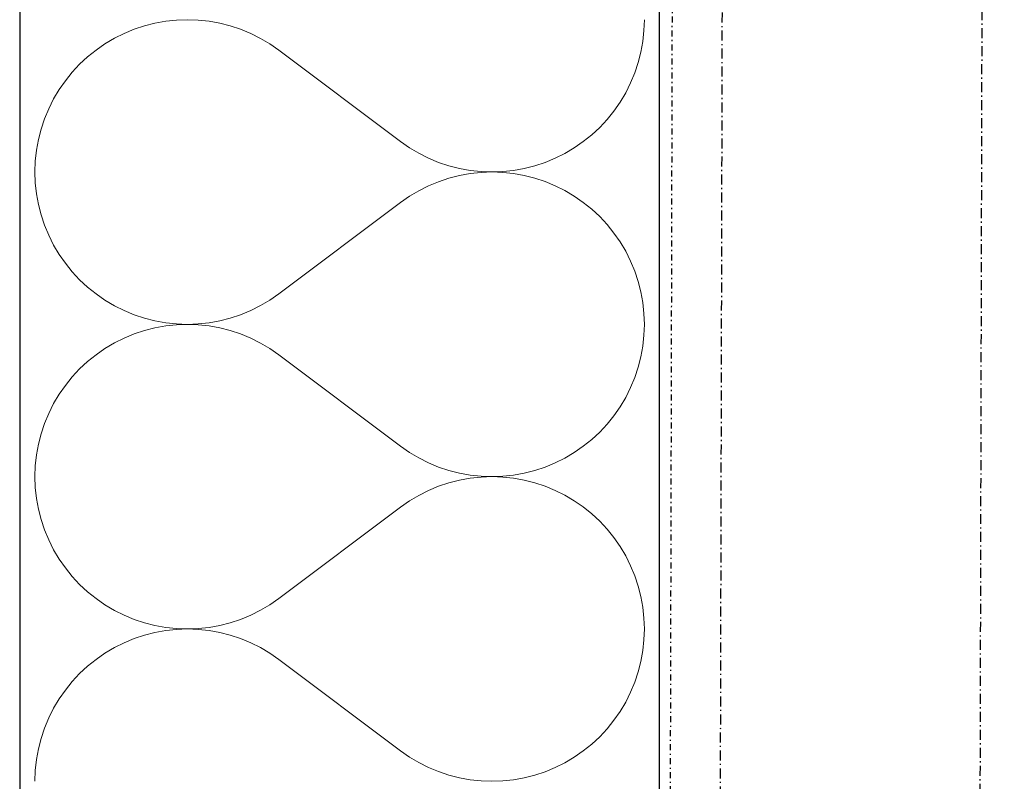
# Model space of a CAD drawing. Header units: millimetres. Extents: x -24674 to 2959, y -2716 to 20653.
# Tile 78 of 161: x -322 to -76, y 1714 to 1905. Entities that reach past the tile are written whole.
import ezdxf

# ---------------------------------------------------------------- set-up
doc = ezdxf.new("R2010")
doc.units = ezdxf.units.MM
doc.header["$MEASUREMENT"] = 0
for name, pattern in [('Wipeout_Contour', [1000, 0, -1000]), ('Čerchovaná M', [4.5, 2.5, -0.85, 0.3, -0.85]), ('Čerchovaná S', [3.5, 1.5, -0.85, 0.3, -0.85])]:
    doc.linetypes.add(name, pattern=pattern)
for name, color, linetype in [('9._POHLED ZÁPADNÍ_1_Nové_Konstrukce - krov', 7, 'Continuous'), ('9._POHLED ZÁPADNÍ_1_Nové_Konstrukce - nosné', 7, 'Continuous'), ('9._POHLED ZÁPADNÍ_1_Nové_Výplně - Povrchové', 7, 'Continuous'), ('9._POHLED ZÁPADNÍ_1_Nové_Výplně – Řezové', 7, 'Continuous'), ('9._POHLED ZÁPADNÍ_1_VÝTAH VAR 1', 7, 'Continuous')]:
    doc.layers.add(name, color=color, linetype=linetype)

# ---------------------------------------------------------------- blocks, each defined once
blk = doc.blocks.new('*X13', base_point=(-27719.5, -6043.99))
at = {"layer": '9._POHLED ZÁPADNÍ_1_Nové_Výplně – Řezové', "color": 21, "linetype": 'Continuous', "lineweight": 20, "true_color": 0xffaaaa}
for p, q in [((-290.5, 1903.22), (-293.08, 1902.37)), ((-287.87, 1903.9), (-290.5, 1903.22)), ((-285.19, 1904.38), (-287.87, 1903.9)), ((-282.48, 1904.67), (-285.19, 1904.38)), ((-279.76, 1904.76), (-282.48, 1904.67)), ((-277.05, 1904.66), (-279.76, 1904.76)), ((-274.34, 1904.37), (-277.05, 1904.66)), ((-271.66, 1903.89), (-274.34, 1904.37)), ((-269.03, 1903.21), (-271.66, 1903.89)), ((-266.45, 1902.35), (-269.03, 1903.21)), ((-165.6, 1902.04), (-165.5, 1904.76)), ((-295.6, 1901.33), (-298.03, 1900.11)), ((-293.08, 1902.37), (-295.6, 1901.33)), ((-263.93, 1901.31), (-266.45, 1902.35)), ((-261.5, 1900.09), (-263.93, 1901.31)), ((-165.89, 1899.34), (-165.6, 1902.04)), ((-300.37, 1898.72), (-302.61, 1897.17)), ((-298.03, 1900.11), (-300.37, 1898.72)), ((-259.16, 1898.7), (-261.5, 1900.09)), ((-256.93, 1897.14), (-259.16, 1898.7)), ((-166.37, 1896.66), (-165.89, 1899.34)), ((-302.61, 1897.17), (-304.73, 1895.47)), ((-256.93, 1897.14), (-226.46, 1874.29)), ((-167.05, 1894.02), (-166.37, 1896.66)), ((-306.72, 1893.61), (-308.57, 1891.62)), ((-304.73, 1895.47), (-306.72, 1893.61)), ((-167.91, 1891.44), (-167.05, 1894.02)), ((-308.57, 1891.62), (-310.28, 1889.5)), ((-168.95, 1888.93), (-167.91, 1891.44)), ((-310.28, 1889.5), (-311.83, 1887.27)), ((-170.17, 1886.5), (-168.95, 1888.93)), ((-311.83, 1887.27), (-313.22, 1884.93)), ((-171.56, 1884.16), (-170.17, 1886.5)), ((-313.22, 1884.93), (-314.44, 1882.5)), ((-173.11, 1881.92), (-171.56, 1884.16)), ((-314.44, 1882.5), (-315.48, 1879.98)), ((-174.81, 1879.81), (-173.11, 1881.92)), ((-315.48, 1879.98), (-316.34, 1877.4)), ((-176.67, 1877.82), (-174.81, 1879.81)), ((-316.34, 1877.4), (-317.01, 1874.77)), ((-180.78, 1874.26), (-178.66, 1875.96)), ((-178.66, 1875.96), (-176.67, 1877.82)), ((-317.01, 1874.77), (-317.5, 1872.09)), ((-226.46, 1874.29), (-224.22, 1872.73)), ((-183.02, 1872.71), (-180.78, 1874.26)), ((-317.5, 1872.09), (-317.79, 1869.39)), ((-224.22, 1872.73), (-221.88, 1871.34)), ((-221.88, 1871.34), (-219.45, 1870.12)), ((-187.79, 1870.1), (-185.36, 1871.32)), ((-185.36, 1871.32), (-183.02, 1872.71)), ((-317.79, 1869.39), (-317.88, 1866.67)), ((-219.45, 1870.12), (-216.94, 1869.08)), ((-216.94, 1869.08), (-214.36, 1868.22)), ((-192.88, 1868.2), (-190.3, 1869.06)), ((-190.3, 1869.06), (-187.79, 1870.1)), ((-317.88, 1866.67), (-317.79, 1863.95)), ((-214.36, 1868.22), (-211.72, 1867.54)), ((-211.72, 1867.54), (-209.05, 1867.06)), ((-209.05, 1866.28), (-211.72, 1865.79)), ((-209.05, 1867.06), (-206.34, 1866.77)), ((-206.34, 1866.57), (-209.05, 1866.28)), ((-206.34, 1866.77), (-203.62, 1866.67)), ((-203.62, 1866.67), (-206.34, 1866.57)), ((-203.62, 1866.67), (-200.9, 1866.76)), ((-200.9, 1866.57), (-203.62, 1866.67)), ((-200.9, 1866.76), (-198.2, 1867.05)), ((-198.2, 1866.28), (-200.9, 1866.57)), ((-198.2, 1867.05), (-195.52, 1867.53)), ((-195.52, 1865.8), (-198.2, 1866.28)), ((-195.52, 1867.53), (-192.88, 1868.2)), ((-317.79, 1863.95), (-317.5, 1861.24)), ((-216.94, 1864.25), (-219.45, 1863.21)), ((-214.36, 1865.12), (-216.94, 1864.25)), ((-211.72, 1865.79), (-214.36, 1865.12)), ((-192.88, 1865.13), (-195.52, 1865.8)), ((-190.3, 1864.27), (-192.88, 1865.13)), ((-187.79, 1863.23), (-190.3, 1864.27)), ((-317.5, 1861.24), (-317.01, 1858.57)), ((-221.88, 1861.99), (-224.22, 1860.6)), ((-219.45, 1863.21), (-221.88, 1861.99)), ((-185.36, 1862.01), (-187.79, 1863.23)), ((-183.02, 1860.63), (-185.36, 1862.01)), ((-256.93, 1836.19), (-226.46, 1859.05)), ((-224.22, 1860.6), (-226.46, 1859.05)), ((-180.78, 1859.08), (-183.02, 1860.63)), ((-178.66, 1857.37), (-180.78, 1859.08)), ((-317.01, 1858.57), (-316.34, 1855.93)), ((-176.67, 1855.52), (-178.66, 1857.37)), ((-316.34, 1855.93), (-315.48, 1853.35)), ((-174.81, 1853.53), (-176.67, 1855.52)), ((-315.48, 1853.35), (-314.44, 1850.84)), ((-173.11, 1851.41), (-174.81, 1853.53)), ((-171.56, 1849.17), (-173.11, 1851.41)), ((-314.44, 1850.84), (-313.22, 1848.4)), ((-170.17, 1846.84), (-171.56, 1849.17)), ((-313.22, 1848.4), (-311.83, 1846.06)), ((-168.95, 1844.4), (-170.17, 1846.84)), ((-311.83, 1846.06), (-310.28, 1843.83)), ((-167.91, 1841.89), (-168.95, 1844.4)), ((-310.28, 1843.83), (-308.57, 1841.71)), ((-308.57, 1841.71), (-306.72, 1839.72)), ((-167.05, 1839.31), (-167.91, 1841.89)), ((-306.72, 1839.72), (-304.73, 1837.87)), ((-166.37, 1836.67), (-167.05, 1839.31)), ((-304.73, 1837.87), (-302.61, 1836.16)), ((-165.89, 1834), (-166.37, 1836.67)), ((-302.61, 1836.16), (-300.37, 1834.61)), ((-300.37, 1834.61), (-298.03, 1833.22)), ((-261.5, 1833.25), (-259.16, 1834.64)), ((-259.16, 1834.64), (-256.93, 1836.19)), ((-298.03, 1833.22), (-295.6, 1832.01)), ((-295.6, 1832.01), (-293.08, 1830.97)), ((-266.45, 1830.98), (-263.93, 1832.03)), ((-263.93, 1832.03), (-261.5, 1833.25)), ((-165.6, 1831.29), (-165.89, 1834)), ((-293.08, 1830.97), (-290.5, 1830.11)), ((-290.5, 1830.11), (-287.87, 1829.44)), ((-287.87, 1829.44), (-285.19, 1828.96)), ((-274.34, 1828.96), (-271.66, 1829.45)), ((-271.66, 1829.45), (-269.03, 1830.12)), ((-269.03, 1830.12), (-266.45, 1830.98)), ((-165.5, 1828.57), (-165.6, 1831.29)), ((-290.5, 1827.03), (-293.08, 1826.18)), ((-287.87, 1827.71), (-290.5, 1827.03)), ((-285.19, 1828.19), (-287.87, 1827.71)), ((-285.19, 1828.96), (-282.48, 1828.67)), ((-282.48, 1828.48), (-285.19, 1828.19)), ((-282.48, 1828.67), (-279.76, 1828.57)), ((-279.76, 1828.57), (-282.48, 1828.48)), ((-279.76, 1828.57), (-277.05, 1828.67)), ((-277.05, 1828.47), (-279.76, 1828.57)), ((-277.05, 1828.67), (-274.34, 1828.96)), ((-274.34, 1828.18), (-277.05, 1828.47)), ((-271.66, 1827.69), (-274.34, 1828.18)), ((-269.03, 1827.02), (-271.66, 1827.69)), ((-266.45, 1826.16), (-269.03, 1827.02)), ((-165.6, 1825.85), (-165.5, 1828.57)), ((-295.6, 1825.14), (-298.03, 1823.92)), ((-293.08, 1826.18), (-295.6, 1825.14)), ((-263.93, 1825.12), (-266.45, 1826.16)), ((-261.5, 1823.9), (-263.93, 1825.12)), ((-165.89, 1823.15), (-165.6, 1825.85)), ((-300.37, 1822.53), (-302.61, 1820.98)), ((-298.03, 1823.92), (-300.37, 1822.53)), ((-259.16, 1822.51), (-261.5, 1823.9)), ((-256.93, 1820.95), (-259.16, 1822.51)), ((-166.37, 1820.47), (-165.89, 1823.15)), ((-302.61, 1820.98), (-304.73, 1819.28)), ((-256.93, 1820.95), (-226.46, 1798.1)), ((-167.05, 1817.83), (-166.37, 1820.47)), ((-306.72, 1817.42), (-308.57, 1815.43)), ((-304.73, 1819.28), (-306.72, 1817.42)), ((-167.91, 1815.25), (-167.05, 1817.83)), ((-308.57, 1815.43), (-310.28, 1813.31)), ((-168.95, 1812.74), (-167.91, 1815.25)), ((-310.28, 1813.31), (-311.83, 1811.08)), ((-170.17, 1810.31), (-168.95, 1812.74)), ((-311.83, 1811.08), (-313.22, 1808.74)), ((-171.56, 1807.97), (-170.17, 1810.31)), ((-313.22, 1808.74), (-314.44, 1806.31)), ((-173.11, 1805.73), (-171.56, 1807.97)), ((-314.44, 1806.31), (-315.48, 1803.79)), ((-174.81, 1803.62), (-173.11, 1805.73)), ((-315.48, 1803.79), (-316.34, 1801.21)), ((-176.67, 1801.63), (-174.81, 1803.62)), ((-316.34, 1801.21), (-317.01, 1798.58)), ((-180.78, 1798.07), (-178.66, 1799.77)), ((-178.66, 1799.77), (-176.67, 1801.63)), ((-317.01, 1798.58), (-317.5, 1795.9)), ((-226.46, 1798.1), (-224.22, 1796.54)), ((-183.02, 1796.52), (-180.78, 1798.07)), ((-317.5, 1795.9), (-317.79, 1793.19)), ((-224.22, 1796.54), (-221.88, 1795.15)), ((-221.88, 1795.15), (-219.45, 1793.93)), ((-187.79, 1793.91), (-185.36, 1795.13)), ((-185.36, 1795.13), (-183.02, 1796.52)), ((-317.79, 1793.19), (-317.88, 1790.48)), ((-219.45, 1793.93), (-216.94, 1792.89)), ((-216.94, 1792.89), (-214.36, 1792.03)), ((-192.88, 1792.01), (-190.3, 1792.87)), ((-190.3, 1792.87), (-187.79, 1793.91)), ((-317.88, 1790.48), (-317.79, 1787.76)), ((-214.36, 1792.03), (-211.72, 1791.35)), ((-211.72, 1791.35), (-209.05, 1790.87)), ((-209.05, 1790.08), (-211.72, 1789.6)), ((-209.05, 1790.87), (-206.34, 1790.58)), ((-206.34, 1790.38), (-209.05, 1790.08)), ((-206.34, 1790.58), (-203.62, 1790.48)), ((-203.62, 1790.48), (-206.34, 1790.38)), ((-203.62, 1790.48), (-200.9, 1790.57)), ((-200.9, 1790.38), (-203.62, 1790.48)), ((-200.9, 1790.57), (-198.2, 1790.86)), ((-198.2, 1790.09), (-200.9, 1790.38)), ((-198.2, 1790.86), (-195.52, 1791.34)), ((-195.52, 1789.61), (-198.2, 1790.09)), ((-195.52, 1791.34), (-192.88, 1792.01)), ((-317.79, 1787.76), (-317.5, 1785.05)), ((-216.94, 1788.06), (-219.45, 1787.02)), ((-214.36, 1788.92), (-216.94, 1788.06)), ((-211.72, 1789.6), (-214.36, 1788.92)), ((-192.88, 1788.94), (-195.52, 1789.61)), ((-190.3, 1788.08), (-192.88, 1788.94)), ((-187.79, 1787.04), (-190.3, 1788.08)), ((-317.5, 1785.05), (-317.01, 1782.38)), ((-221.88, 1785.8), (-224.22, 1784.41)), ((-219.45, 1787.02), (-221.88, 1785.8)), ((-185.36, 1785.82), (-187.79, 1787.04)), ((-183.02, 1784.44), (-185.36, 1785.82)), ((-256.93, 1760), (-226.46, 1782.86)), ((-224.22, 1784.41), (-226.46, 1782.86)), ((-180.78, 1782.89), (-183.02, 1784.44)), ((-178.66, 1781.18), (-180.78, 1782.89)), ((-317.01, 1782.38), (-316.34, 1779.74)), ((-176.67, 1779.33), (-178.66, 1781.18)), ((-316.34, 1779.74), (-315.48, 1777.16)), ((-174.81, 1777.34), (-176.67, 1779.33)), ((-315.48, 1777.16), (-314.44, 1774.64)), ((-173.11, 1775.22), (-174.81, 1777.34)), ((-171.56, 1772.98), (-173.11, 1775.22)), ((-314.44, 1774.64), (-313.22, 1772.21)), ((-170.17, 1770.64), (-171.56, 1772.98)), ((-313.22, 1772.21), (-311.83, 1769.87)), ((-168.95, 1768.21), (-170.17, 1770.64)), ((-311.83, 1769.87), (-310.28, 1767.64)), ((-310.28, 1767.64), (-308.57, 1765.52)), ((-167.91, 1765.7), (-168.95, 1768.21)), ((-308.57, 1765.52), (-306.72, 1763.53)), ((-167.05, 1763.12), (-167.91, 1765.7)), ((-306.72, 1763.53), (-304.73, 1761.68)), ((-166.37, 1760.48), (-167.05, 1763.12)), ((-304.73, 1761.68), (-302.61, 1759.97)), ((-165.89, 1757.8), (-166.37, 1760.48)), ((-302.61, 1759.97), (-300.37, 1758.42)), ((-300.37, 1758.42), (-298.03, 1757.03)), ((-261.5, 1757.06), (-259.16, 1758.45)), ((-259.16, 1758.45), (-256.93, 1760)), ((-165.6, 1755.1), (-165.89, 1757.8)), ((-298.03, 1757.03), (-295.6, 1755.82)), ((-295.6, 1755.82), (-293.08, 1754.78)), ((-266.45, 1754.79), (-263.93, 1755.84)), ((-263.93, 1755.84), (-261.5, 1757.06)), ((-293.08, 1754.78), (-290.5, 1753.92)), ((-290.5, 1753.92), (-287.87, 1753.25)), ((-287.87, 1753.25), (-285.19, 1752.77)), ((-274.34, 1752.77), (-271.66, 1753.26)), ((-271.66, 1753.26), (-269.03, 1753.93)), ((-269.03, 1753.93), (-266.45, 1754.79)), ((-165.5, 1752.38), (-165.6, 1755.1)), ((-290.5, 1750.84), (-293.08, 1749.99)), ((-287.87, 1751.51), (-290.5, 1750.84)), ((-285.19, 1752), (-287.87, 1751.51)), ((-285.19, 1752.77), (-282.48, 1752.48)), ((-282.48, 1752.29), (-285.19, 1752)), ((-282.48, 1752.48), (-279.76, 1752.38)), ((-279.76, 1752.38), (-282.48, 1752.29)), ((-279.76, 1752.38), (-277.05, 1752.48)), ((-277.05, 1752.28), (-279.76, 1752.38)), ((-277.05, 1752.48), (-274.34, 1752.77)), ((-274.34, 1751.99), (-277.05, 1752.28)), ((-271.66, 1751.5), (-274.34, 1751.99)), ((-269.03, 1750.83), (-271.66, 1751.5)), ((-266.45, 1749.97), (-269.03, 1750.83)), ((-165.6, 1749.66), (-165.5, 1752.38)), ((-295.6, 1748.95), (-298.03, 1747.73)), ((-293.08, 1749.99), (-295.6, 1748.95)), ((-263.93, 1748.93), (-266.45, 1749.97)), ((-261.5, 1747.71), (-263.93, 1748.93)), ((-165.89, 1746.96), (-165.6, 1749.66)), ((-300.37, 1746.34), (-302.61, 1744.79)), ((-298.03, 1747.73), (-300.37, 1746.34)), ((-259.16, 1746.32), (-261.5, 1747.71)), ((-256.93, 1744.76), (-259.16, 1746.32)), ((-166.37, 1744.28), (-165.89, 1746.96)), ((-304.73, 1743.08), (-306.72, 1741.23)), ((-302.61, 1744.79), (-304.73, 1743.08)), ((-256.93, 1744.76), (-226.46, 1721.9)), ((-167.05, 1741.64), (-166.37, 1744.28)), ((-306.72, 1741.23), (-308.57, 1739.24)), ((-167.91, 1739.06), (-167.05, 1741.64)), ((-308.57, 1739.24), (-310.28, 1737.12)), ((-168.95, 1736.55), (-167.91, 1739.06)), ((-310.28, 1737.12), (-311.83, 1734.89)), ((-170.17, 1734.12), (-168.95, 1736.55)), ((-311.83, 1734.89), (-313.22, 1732.55)), ((-171.56, 1731.78), (-170.17, 1734.12)), ((-313.22, 1732.55), (-314.44, 1730.12)), ((-173.11, 1729.54), (-171.56, 1731.78)), ((-314.44, 1730.12), (-315.48, 1727.6)), ((-174.81, 1727.43), (-173.11, 1729.54)), ((-315.48, 1727.6), (-316.34, 1725.02)), ((-176.67, 1725.43), (-174.81, 1727.43)), ((-316.34, 1725.02), (-317.01, 1722.39)), ((-180.78, 1721.88), (-178.66, 1723.58)), ((-178.66, 1723.58), (-176.67, 1725.43)), ((-317.01, 1722.39), (-317.5, 1719.71)), ((-226.46, 1721.9), (-224.22, 1720.35)), ((-183.02, 1720.32), (-180.78, 1721.88)), ((-317.5, 1719.71), (-317.79, 1717)), ((-224.22, 1720.35), (-221.88, 1718.96)), ((-221.88, 1718.96), (-219.45, 1717.74)), ((-187.79, 1717.72), (-185.36, 1718.94)), ((-185.36, 1718.94), (-183.02, 1720.32)), ((-317.79, 1717), (-317.88, 1714.29)), ((-219.45, 1717.74), (-216.94, 1716.7)), ((-216.94, 1716.7), (-214.36, 1715.84)), ((-192.88, 1715.82), (-190.3, 1716.68)), ((-190.3, 1716.68), (-187.79, 1717.72)), ((-214.36, 1715.84), (-211.72, 1715.16)), ((-211.72, 1715.16), (-209.05, 1714.68)), ((-209.05, 1714.68), (-206.34, 1714.38)), ((-206.34, 1714.38), (-203.62, 1714.29)), ((-203.62, 1714.29), (-200.9, 1714.38)), ((-200.9, 1714.38), (-198.2, 1714.67)), ((-198.2, 1714.67), (-195.52, 1715.15)), ((-195.52, 1715.15), (-192.88, 1715.82))]:
    blk.add_line(p, q, dxfattribs=at)
blk = doc.blocks.new('*X24', base_point=(-27719.5, -6043.99))
at = {"layer": '9._POHLED ZÁPADNÍ_1_Nové_Výplně – Řezové', "color": 21, "linetype": 'Continuous', "lineweight": 20, "true_color": 0xffaaaa}
for p, q in [((-290.5, 1903.22), (-293.08, 1902.37)), ((-287.87, 1903.9), (-290.5, 1903.22)), ((-285.19, 1904.38), (-287.87, 1903.9)), ((-282.48, 1904.67), (-285.19, 1904.38)), ((-279.76, 1904.76), (-282.48, 1904.67)), ((-277.05, 1904.66), (-279.76, 1904.76)), ((-274.34, 1904.37), (-277.05, 1904.66)), ((-271.66, 1903.89), (-274.34, 1904.37)), ((-269.03, 1903.21), (-271.66, 1903.89)), ((-266.45, 1902.35), (-269.03, 1903.21)), ((-165.6, 1902.04), (-165.5, 1904.76)), ((-295.6, 1901.33), (-298.03, 1900.11)), ((-293.08, 1902.37), (-295.6, 1901.33)), ((-263.93, 1901.31), (-266.45, 1902.35)), ((-261.5, 1900.09), (-263.93, 1901.31)), ((-165.89, 1899.34), (-165.6, 1902.04)), ((-300.37, 1898.72), (-302.61, 1897.17)), ((-298.03, 1900.11), (-300.37, 1898.72)), ((-259.16, 1898.7), (-261.5, 1900.09)), ((-256.93, 1897.14), (-259.16, 1898.7)), ((-166.37, 1896.66), (-165.89, 1899.34)), ((-302.61, 1897.17), (-304.73, 1895.47)), ((-256.93, 1897.14), (-226.46, 1874.29)), ((-167.05, 1894.02), (-166.37, 1896.66)), ((-306.72, 1893.61), (-308.57, 1891.62)), ((-304.73, 1895.47), (-306.72, 1893.61)), ((-167.91, 1891.44), (-167.05, 1894.02)), ((-308.57, 1891.62), (-310.28, 1889.5)), ((-168.95, 1888.93), (-167.91, 1891.44)), ((-310.28, 1889.5), (-311.83, 1887.27)), ((-170.17, 1886.5), (-168.95, 1888.93)), ((-311.83, 1887.27), (-313.22, 1884.93)), ((-171.56, 1884.16), (-170.17, 1886.5)), ((-313.22, 1884.93), (-314.44, 1882.5)), ((-173.11, 1881.92), (-171.56, 1884.16)), ((-314.44, 1882.5), (-315.48, 1879.98)), ((-174.81, 1879.81), (-173.11, 1881.92)), ((-315.48, 1879.98), (-316.34, 1877.4)), ((-176.67, 1877.82), (-174.81, 1879.81)), ((-316.34, 1877.4), (-317.01, 1874.77)), ((-180.78, 1874.26), (-178.66, 1875.96)), ((-178.66, 1875.96), (-176.67, 1877.82)), ((-317.01, 1874.77), (-317.5, 1872.09)), ((-226.46, 1874.29), (-224.22, 1872.73)), ((-183.02, 1872.71), (-180.78, 1874.26)), ((-317.5, 1872.09), (-317.79, 1869.39)), ((-224.22, 1872.73), (-221.88, 1871.34)), ((-221.88, 1871.34), (-219.45, 1870.12)), ((-187.79, 1870.1), (-185.36, 1871.32)), ((-185.36, 1871.32), (-183.02, 1872.71)), ((-317.79, 1869.39), (-317.88, 1866.67)), ((-219.45, 1870.12), (-216.94, 1869.08)), ((-216.94, 1869.08), (-214.36, 1868.22)), ((-192.88, 1868.2), (-190.3, 1869.06)), ((-190.3, 1869.06), (-187.79, 1870.1)), ((-317.88, 1866.67), (-317.79, 1863.95)), ((-214.36, 1868.22), (-211.72, 1867.54)), ((-211.72, 1867.54), (-209.05, 1867.06)), ((-209.05, 1866.28), (-211.72, 1865.79)), ((-209.05, 1867.06), (-206.34, 1866.77)), ((-206.34, 1866.57), (-209.05, 1866.28)), ((-206.34, 1866.77), (-203.62, 1866.67)), ((-203.62, 1866.67), (-206.34, 1866.57)), ((-203.62, 1866.67), (-200.9, 1866.76)), ((-200.9, 1866.57), (-203.62, 1866.67)), ((-200.9, 1866.76), (-198.2, 1867.05)), ((-198.2, 1866.28), (-200.9, 1866.57)), ((-198.2, 1867.05), (-195.52, 1867.53)), ((-195.52, 1865.8), (-198.2, 1866.28)), ((-195.52, 1867.53), (-192.88, 1868.2)), ((-317.79, 1863.95), (-317.5, 1861.24)), ((-216.94, 1864.25), (-219.45, 1863.21)), ((-214.36, 1865.12), (-216.94, 1864.25)), ((-211.72, 1865.79), (-214.36, 1865.12)), ((-192.88, 1865.13), (-195.52, 1865.8)), ((-190.3, 1864.27), (-192.88, 1865.13)), ((-187.79, 1863.23), (-190.3, 1864.27)), ((-317.5, 1861.24), (-317.01, 1858.57)), ((-221.88, 1861.99), (-224.22, 1860.6)), ((-219.45, 1863.21), (-221.88, 1861.99)), ((-185.36, 1862.01), (-187.79, 1863.23)), ((-183.02, 1860.63), (-185.36, 1862.01)), ((-256.93, 1836.19), (-226.46, 1859.05)), ((-224.22, 1860.6), (-226.46, 1859.05)), ((-180.78, 1859.08), (-183.02, 1860.63)), ((-178.66, 1857.37), (-180.78, 1859.08)), ((-317.01, 1858.57), (-316.34, 1855.93)), ((-176.67, 1855.52), (-178.66, 1857.37)), ((-316.34, 1855.93), (-315.48, 1853.35)), ((-174.81, 1853.53), (-176.67, 1855.52)), ((-315.48, 1853.35), (-314.44, 1850.84)), ((-173.11, 1851.41), (-174.81, 1853.53)), ((-171.56, 1849.17), (-173.11, 1851.41)), ((-314.44, 1850.84), (-313.22, 1848.4)), ((-170.17, 1846.84), (-171.56, 1849.17)), ((-313.22, 1848.4), (-311.83, 1846.06)), ((-168.95, 1844.4), (-170.17, 1846.84)), ((-311.83, 1846.06), (-310.28, 1843.83)), ((-167.91, 1841.89), (-168.95, 1844.4)), ((-310.28, 1843.83), (-308.57, 1841.71)), ((-308.57, 1841.71), (-306.72, 1839.72)), ((-167.05, 1839.31), (-167.91, 1841.89)), ((-306.72, 1839.72), (-304.73, 1837.87)), ((-166.37, 1836.67), (-167.05, 1839.31)), ((-304.73, 1837.87), (-302.61, 1836.16)), ((-165.89, 1834), (-166.37, 1836.67)), ((-302.61, 1836.16), (-300.37, 1834.61)), ((-300.37, 1834.61), (-298.03, 1833.22)), ((-261.5, 1833.25), (-259.16, 1834.64)), ((-259.16, 1834.64), (-256.93, 1836.19)), ((-298.03, 1833.22), (-295.6, 1832.01)), ((-295.6, 1832.01), (-293.08, 1830.97)), ((-266.45, 1830.98), (-263.93, 1832.03)), ((-263.93, 1832.03), (-261.5, 1833.25)), ((-165.6, 1831.29), (-165.89, 1834)), ((-293.08, 1830.97), (-290.5, 1830.11)), ((-290.5, 1830.11), (-287.87, 1829.44)), ((-287.87, 1829.44), (-285.19, 1828.96)), ((-274.34, 1828.96), (-271.66, 1829.45)), ((-271.66, 1829.45), (-269.03, 1830.12)), ((-269.03, 1830.12), (-266.45, 1830.98)), ((-165.5, 1828.57), (-165.6, 1831.29)), ((-290.5, 1827.03), (-293.08, 1826.18)), ((-287.87, 1827.71), (-290.5, 1827.03)), ((-285.19, 1828.19), (-287.87, 1827.71)), ((-285.19, 1828.96), (-282.48, 1828.67)), ((-282.48, 1828.48), (-285.19, 1828.19)), ((-282.48, 1828.67), (-279.76, 1828.57)), ((-279.76, 1828.57), (-282.48, 1828.48)), ((-279.76, 1828.57), (-277.05, 1828.67)), ((-277.05, 1828.47), (-279.76, 1828.57)), ((-277.05, 1828.67), (-274.34, 1828.96)), ((-274.34, 1828.18), (-277.05, 1828.47)), ((-271.66, 1827.69), (-274.34, 1828.18)), ((-269.03, 1827.02), (-271.66, 1827.69)), ((-266.45, 1826.16), (-269.03, 1827.02)), ((-165.6, 1825.85), (-165.5, 1828.57)), ((-295.6, 1825.14), (-298.03, 1823.92)), ((-293.08, 1826.18), (-295.6, 1825.14)), ((-263.93, 1825.12), (-266.45, 1826.16)), ((-261.5, 1823.9), (-263.93, 1825.12)), ((-165.89, 1823.15), (-165.6, 1825.85)), ((-300.37, 1822.53), (-302.61, 1820.98)), ((-298.03, 1823.92), (-300.37, 1822.53)), ((-259.16, 1822.51), (-261.5, 1823.9)), ((-256.93, 1820.95), (-259.16, 1822.51)), ((-166.37, 1820.47), (-165.89, 1823.15)), ((-302.61, 1820.98), (-304.73, 1819.28)), ((-256.93, 1820.95), (-226.46, 1798.1)), ((-167.05, 1817.83), (-166.37, 1820.47)), ((-306.72, 1817.42), (-308.57, 1815.43)), ((-304.73, 1819.28), (-306.72, 1817.42)), ((-167.91, 1815.25), (-167.05, 1817.83)), ((-308.57, 1815.43), (-310.28, 1813.31)), ((-168.95, 1812.74), (-167.91, 1815.25)), ((-310.28, 1813.31), (-311.83, 1811.08)), ((-170.17, 1810.31), (-168.95, 1812.74)), ((-311.83, 1811.08), (-313.22, 1808.74)), ((-171.56, 1807.97), (-170.17, 1810.31)), ((-313.22, 1808.74), (-314.44, 1806.31)), ((-173.11, 1805.73), (-171.56, 1807.97)), ((-314.44, 1806.31), (-315.48, 1803.79)), ((-174.81, 1803.62), (-173.11, 1805.73)), ((-315.48, 1803.79), (-316.34, 1801.21)), ((-176.67, 1801.63), (-174.81, 1803.62)), ((-316.34, 1801.21), (-317.01, 1798.58)), ((-180.78, 1798.07), (-178.66, 1799.77)), ((-178.66, 1799.77), (-176.67, 1801.63)), ((-317.01, 1798.58), (-317.5, 1795.9)), ((-226.46, 1798.1), (-224.22, 1796.54)), ((-183.02, 1796.52), (-180.78, 1798.07)), ((-317.5, 1795.9), (-317.79, 1793.19)), ((-224.22, 1796.54), (-221.88, 1795.15)), ((-221.88, 1795.15), (-219.45, 1793.93)), ((-187.79, 1793.91), (-185.36, 1795.13)), ((-185.36, 1795.13), (-183.02, 1796.52)), ((-317.79, 1793.19), (-317.88, 1790.48)), ((-219.45, 1793.93), (-216.94, 1792.89)), ((-216.94, 1792.89), (-214.36, 1792.03)), ((-192.88, 1792.01), (-190.3, 1792.87)), ((-190.3, 1792.87), (-187.79, 1793.91)), ((-317.88, 1790.48), (-317.79, 1787.76)), ((-214.36, 1792.03), (-211.72, 1791.35)), ((-211.72, 1791.35), (-209.05, 1790.87)), ((-209.05, 1790.08), (-211.72, 1789.6)), ((-209.05, 1790.87), (-206.34, 1790.58)), ((-206.34, 1790.38), (-209.05, 1790.08)), ((-206.34, 1790.58), (-203.62, 1790.48)), ((-203.62, 1790.48), (-206.34, 1790.38)), ((-203.62, 1790.48), (-200.9, 1790.57)), ((-200.9, 1790.38), (-203.62, 1790.48)), ((-200.9, 1790.57), (-198.2, 1790.86)), ((-198.2, 1790.09), (-200.9, 1790.38)), ((-198.2, 1790.86), (-195.52, 1791.34)), ((-195.52, 1789.61), (-198.2, 1790.09)), ((-195.52, 1791.34), (-192.88, 1792.01)), ((-317.79, 1787.76), (-317.5, 1785.05)), ((-216.94, 1788.06), (-219.45, 1787.02)), ((-214.36, 1788.92), (-216.94, 1788.06)), ((-211.72, 1789.6), (-214.36, 1788.92)), ((-192.88, 1788.94), (-195.52, 1789.61)), ((-190.3, 1788.08), (-192.88, 1788.94)), ((-187.79, 1787.04), (-190.3, 1788.08)), ((-317.5, 1785.05), (-317.01, 1782.38)), ((-221.88, 1785.8), (-224.22, 1784.41)), ((-219.45, 1787.02), (-221.88, 1785.8)), ((-185.36, 1785.82), (-187.79, 1787.04)), ((-183.02, 1784.44), (-185.36, 1785.82)), ((-256.93, 1760), (-226.46, 1782.86)), ((-224.22, 1784.41), (-226.46, 1782.86)), ((-180.78, 1782.89), (-183.02, 1784.44)), ((-178.66, 1781.18), (-180.78, 1782.89)), ((-317.01, 1782.38), (-316.34, 1779.74)), ((-176.67, 1779.33), (-178.66, 1781.18)), ((-316.34, 1779.74), (-315.48, 1777.16)), ((-174.81, 1777.34), (-176.67, 1779.33)), ((-315.48, 1777.16), (-314.44, 1774.64)), ((-173.11, 1775.22), (-174.81, 1777.34)), ((-171.56, 1772.98), (-173.11, 1775.22)), ((-314.44, 1774.64), (-313.22, 1772.21)), ((-170.17, 1770.64), (-171.56, 1772.98)), ((-313.22, 1772.21), (-311.83, 1769.87)), ((-168.95, 1768.21), (-170.17, 1770.64)), ((-311.83, 1769.87), (-310.28, 1767.64)), ((-310.28, 1767.64), (-308.57, 1765.52)), ((-167.91, 1765.7), (-168.95, 1768.21)), ((-308.57, 1765.52), (-306.72, 1763.53)), ((-167.05, 1763.12), (-167.91, 1765.7)), ((-306.72, 1763.53), (-304.73, 1761.68)), ((-166.37, 1760.48), (-167.05, 1763.12)), ((-304.73, 1761.68), (-302.61, 1759.97)), ((-165.89, 1757.8), (-166.37, 1760.48)), ((-302.61, 1759.97), (-300.37, 1758.42)), ((-300.37, 1758.42), (-298.03, 1757.03)), ((-261.5, 1757.06), (-259.16, 1758.45)), ((-259.16, 1758.45), (-256.93, 1760)), ((-165.6, 1755.1), (-165.89, 1757.8)), ((-298.03, 1757.03), (-295.6, 1755.82)), ((-295.6, 1755.82), (-293.08, 1754.78)), ((-266.45, 1754.79), (-263.93, 1755.84)), ((-263.93, 1755.84), (-261.5, 1757.06)), ((-293.08, 1754.78), (-290.5, 1753.92)), ((-290.5, 1753.92), (-287.87, 1753.25)), ((-287.87, 1753.25), (-285.19, 1752.77)), ((-274.34, 1752.77), (-271.66, 1753.26)), ((-271.66, 1753.26), (-269.03, 1753.93)), ((-269.03, 1753.93), (-266.45, 1754.79)), ((-165.5, 1752.38), (-165.6, 1755.1)), ((-290.5, 1750.84), (-293.08, 1749.99)), ((-287.87, 1751.51), (-290.5, 1750.84)), ((-285.19, 1752), (-287.87, 1751.51)), ((-285.19, 1752.77), (-282.48, 1752.48)), ((-282.48, 1752.29), (-285.19, 1752)), ((-282.48, 1752.48), (-279.76, 1752.38)), ((-279.76, 1752.38), (-282.48, 1752.29)), ((-279.76, 1752.38), (-277.05, 1752.48)), ((-277.05, 1752.28), (-279.76, 1752.38)), ((-277.05, 1752.48), (-274.34, 1752.77)), ((-274.34, 1751.99), (-277.05, 1752.28)), ((-271.66, 1751.5), (-274.34, 1751.99)), ((-269.03, 1750.83), (-271.66, 1751.5)), ((-266.45, 1749.97), (-269.03, 1750.83)), ((-165.6, 1749.66), (-165.5, 1752.38)), ((-295.6, 1748.95), (-298.03, 1747.73)), ((-293.08, 1749.99), (-295.6, 1748.95)), ((-263.93, 1748.93), (-266.45, 1749.97)), ((-261.5, 1747.71), (-263.93, 1748.93)), ((-165.89, 1746.96), (-165.6, 1749.66)), ((-300.37, 1746.34), (-302.61, 1744.79)), ((-298.03, 1747.73), (-300.37, 1746.34)), ((-259.16, 1746.32), (-261.5, 1747.71)), ((-256.93, 1744.76), (-259.16, 1746.32)), ((-166.37, 1744.28), (-165.89, 1746.96)), ((-304.73, 1743.08), (-306.72, 1741.23)), ((-302.61, 1744.79), (-304.73, 1743.08)), ((-256.93, 1744.76), (-226.46, 1721.9)), ((-167.05, 1741.64), (-166.37, 1744.28)), ((-306.72, 1741.23), (-308.57, 1739.24)), ((-167.91, 1739.06), (-167.05, 1741.64)), ((-308.57, 1739.24), (-310.28, 1737.12)), ((-168.95, 1736.55), (-167.91, 1739.06)), ((-310.28, 1737.12), (-311.83, 1734.89)), ((-170.17, 1734.12), (-168.95, 1736.55)), ((-311.83, 1734.89), (-313.22, 1732.55)), ((-171.56, 1731.78), (-170.17, 1734.12)), ((-313.22, 1732.55), (-314.44, 1730.12)), ((-173.11, 1729.54), (-171.56, 1731.78)), ((-314.44, 1730.12), (-315.48, 1727.6)), ((-174.81, 1727.43), (-173.11, 1729.54)), ((-315.48, 1727.6), (-316.34, 1725.02)), ((-176.67, 1725.43), (-174.81, 1727.43)), ((-316.34, 1725.02), (-317.01, 1722.39)), ((-180.78, 1721.88), (-178.66, 1723.58)), ((-178.66, 1723.58), (-176.67, 1725.43)), ((-317.01, 1722.39), (-317.5, 1719.71)), ((-226.46, 1721.9), (-224.22, 1720.35)), ((-183.02, 1720.32), (-180.78, 1721.88)), ((-317.5, 1719.71), (-317.79, 1717)), ((-224.22, 1720.35), (-221.88, 1718.96)), ((-221.88, 1718.96), (-219.45, 1717.74)), ((-187.79, 1717.72), (-185.36, 1718.94)), ((-185.36, 1718.94), (-183.02, 1720.32)), ((-317.79, 1717), (-317.88, 1714.29)), ((-219.45, 1717.74), (-216.94, 1716.7)), ((-216.94, 1716.7), (-214.36, 1715.84)), ((-192.88, 1715.82), (-190.3, 1716.68)), ((-190.3, 1716.68), (-187.79, 1717.72)), ((-214.36, 1715.84), (-211.72, 1715.16)), ((-211.72, 1715.16), (-209.05, 1714.68)), ((-209.05, 1714.68), (-206.34, 1714.38)), ((-206.34, 1714.38), (-203.62, 1714.29)), ((-203.62, 1714.29), (-200.9, 1714.38)), ((-200.9, 1714.38), (-198.2, 1714.67)), ((-198.2, 1714.67), (-195.52, 1715.15)), ((-195.52, 1715.15), (-192.88, 1715.82))]:
    blk.add_line(p, q, dxfattribs=at)

msp = doc.modelspace()

# ---------------------------------------------------------------- linework, layer by layer
at = {"layer": '9._POHLED ZÁPADNÍ_1_Nové_Konstrukce - krov', "color": 1, "linetype": 'Čerchovaná M', "lineweight": 25}
for p, q in [((-147.2, 1400.03), (-140.46, 4257.41)), ((-82.76, 1184.64), (-75.51, 4257.25))]:
    msp.add_line(p, q, dxfattribs=at)

# ---------------------------------------------------------------- wipeouts: each hides what was drawn before it
at = {"color": 254, "linetype": 'Wipeout_Contour', "lineweight": 0, "ltscale": 36793.983046}
msp.add_wipeout([(-161.69, 351.47), (-161.69, 17956.84), (-321.69, 17969.56), (-321.69, 351.48)], dxfattribs=at).dxf.layer = '9._POHLED ZÁPADNÍ_1_Nové_Výplně - Povrchové'

# ---------------------------------------------------------------- next in the draw order: linework, layer by layer
at = {"layer": '9._POHLED ZÁPADNÍ_1_Nové_Konstrukce - nosné', "color": 1, "linetype": 'Continuous', "lineweight": 25, "flags": 128}
for points in [[(-161.69, 351.47), (-161.69, 18117.35)], [(-321.69, 17969.56), (-321.69, 351.48)]]:
    msp.add_lwpolyline(points, dxfattribs=at)

# ---------------------------------------------------------------- next in the draw order: wipeouts: each hides what was drawn before it
at = {"color": 254, "linetype": 'Wipeout_Contour', "lineweight": 0, "ltscale": 8778.600966}
msp.add_wipeout([(-321.69, 351.48), (-161.69, 351.47), (-161.69, 3949.14), (-321.69, 3949.14)], dxfattribs=at).dxf.layer = '9._POHLED ZÁPADNÍ_1_Nové_Výplně – Řezové'

# ---------------------------------------------------------------- next in the draw order: linework, layer by layer
at = {"layer": '9._POHLED ZÁPADNÍ_1_Nové_Konstrukce - nosné', "color": 1, "linetype": 'Continuous', "lineweight": 25, "flags": 128}
for points in [[(-161.69, 351.47), (-161.69, 18117.35)], [(-321.69, 17969.56), (-321.69, 351.48)]]:
    msp.add_lwpolyline(points, dxfattribs=at)

# ---------------------------------------------------------------- next in the draw order: block references
at = {"layer": '9._POHLED ZÁPADNÍ_1_VÝTAH VAR 1', "color": 9, "linetype": 'Continuous', "lineweight": 13}
msp.add_blockref('*X13', (-27719.5, -6043.99), dxfattribs=at)

# ---------------------------------------------------------------- next in the draw order: wipeouts: each hides what was drawn before it
at = {"color": 254, "linetype": 'Wipeout_Contour', "lineweight": 0, "ltscale": 8775.620918}
msp.add_wipeout([(-321.69, 351.47), (-161.69, 351.47), (-161.69, 3947.65), (-321.69, 3947.65)], dxfattribs=at).dxf.layer = '9._POHLED ZÁPADNÍ_1_Nové_Výplně – Řezové'

# ---------------------------------------------------------------- next in the draw order: linework, layer by layer
at = {"layer": '9._POHLED ZÁPADNÍ_1_Nové_Konstrukce - krov', "color": 1, "linetype": 'Čerchovaná S', "lineweight": 25}
msp.add_line((-161.55, 616.04), (-152.96, 4257.44), dxfattribs=at)
at = {"layer": '9._POHLED ZÁPADNÍ_1_Nové_Konstrukce - nosné', "color": 1, "linetype": 'Continuous', "lineweight": 25, "flags": 128}
for points in [[(-321.69, 3947.65), (-321.69, 351.47)], [(-161.69, 351.47), (-161.69, 3947.65)]]:
    msp.add_lwpolyline(points, dxfattribs=at)

# ---------------------------------------------------------------- next in the draw order: block references
at = {"layer": '9._POHLED ZÁPADNÍ_1_VÝTAH VAR 1', "color": 9, "linetype": 'Continuous', "lineweight": 13}
msp.add_blockref('*X24', (-27719.5, -6043.99), dxfattribs=at)

doc.saveas('drawing.dxf')
